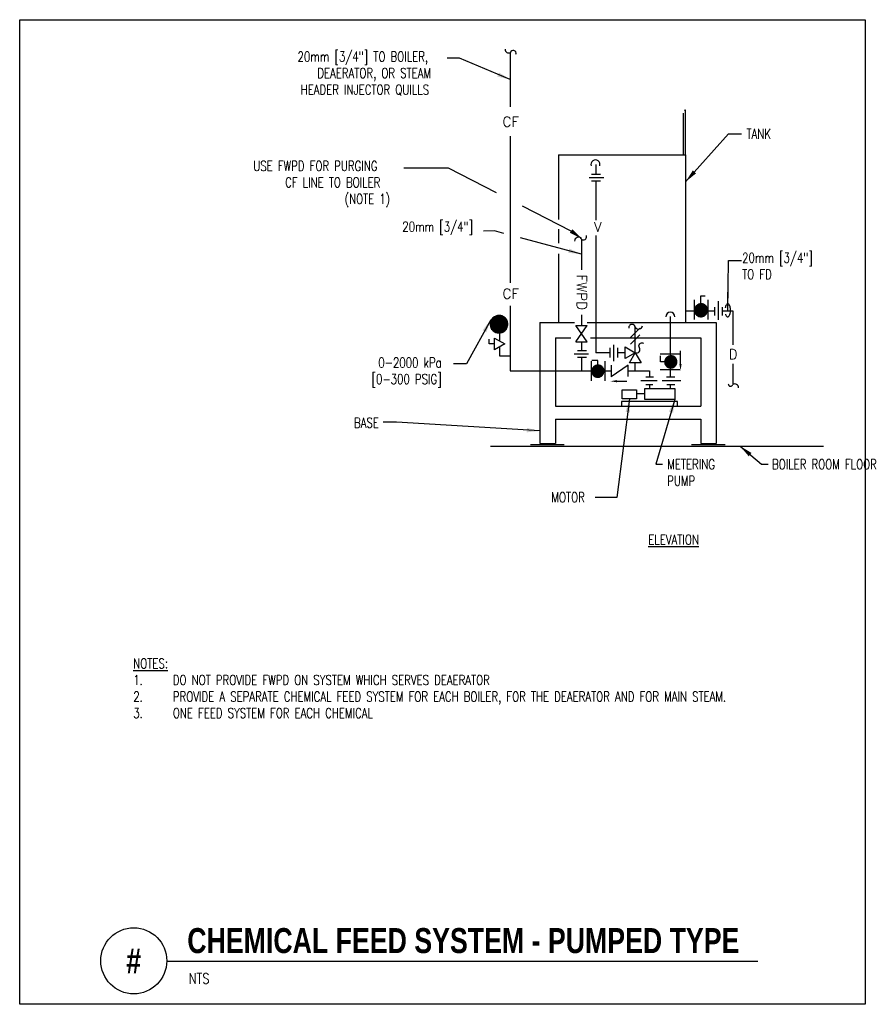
# Model space of a CAD drawing. Header units: inches. Extents: x -0.28 to 7.72, y -1.56 to 7.75.
import ezdxf
from ezdxf.enums import TextEntityAlignment as Align

# ---------------------------------------------------------------- set-up
doc = ezdxf.new("R2010")
doc.units = ezdxf.units.IN
doc.header["$MEASUREMENT"] = 0
doc.layers.add('G-ANNO-NPLT', color=7, linetype='Continuous', plot=False)
for name, color, linetype in [('M-DETL-HEVY', 5, 'Continuous'), ('M-DETL-MEDM', 4, 'Continuous'), ('M-DETL-TEXT', 2, 'Continuous'), ('M-DETL-THIN', 2, 'Continuous')]:
    doc.layers.add(name, color=color, linetype=linetype)
doc.styles.add('BOLD', font='bold.shx', dxfattribs={"width": 0.9})
doc.styles.add('Romans', font='romans.shx', dxfattribs={"width": 0.75})
doc.dimstyles.new('VA-Lead', dxfattribs={"dimtxt": 0.09375, "dimasz": 0.125, "dimexe": 0.125, "dimexo": 0.03125, "dimgap": 0.02, "dimtad": 1, "dimdec": 5, "dimzin": 0, "dimdsep": 46, "dimlunit": 4, "dimtxsty": 'Romans', "dimcen": 0.125, "dimclrd": 256, "dimclre": 256, "dimclrt": 256, "dimadec": 0, "dimazin": 0, "dimtfac": 1, "dimtdec": 5, "dimtofl": 0, "dimtmove": 0, "dimatfit": 3, "dimfxl": 1, "dimfrac": 2, "dimtolj": 1, "dimtzin": 0, "dimlwd": -1, "dimlwe": -1, "dimarcsym": 0})
doc.dimstyles.new('VA-Loop', dxfattribs={"dimtxt": 0.09375, "dimasz": 0.18, "dimexe": 0.125, "dimexo": 0.0625, "dimgap": 0.09, "dimtad": 0, "dimtih": 1, "dimtoh": 1, "dimdec": 4, "dimzin": 0, "dimdsep": 46, "dimtxsty": 'Romans', "dimcen": 0.09, "dimclrd": 256, "dimclre": 256, "dimclrt": 256, "dimadec": 0, "dimazin": 0, "dimtfac": 1, "dimtdec": 4, "dimtofl": 0, "dimtmove": 0, "dimatfit": 3, "dimldrblk": 'dimloop1', "dimfxl": 1, "dimtolj": 1, "dimtzin": 0, "dimlwd": -1, "dimlwe": -1, "dimarcsym": 0})

# ---------------------------------------------------------------- blocks, each defined once
blk = doc.blocks.new('dimloop1')
blk.add_line((-0.383, 0), (-1, 0))
blk.add_lwpolyline([(0.15, -0.121, 0.038212), (0.207, -0.1, 0.102096), (0.278, -0.047, 0.184921), (0.296, 0, 0.184921), (0.278, 0.047, 0.102096), (0.207, 0.099, 0.060952), (0.115, 0.129, 0.047258), (-0.008, 0.14), (-0.078, 0.14, 0.047258), (-0.202, 0.129, 0.060952), (-0.294, 0.099, 0.102096), (-0.365, 0.047, 0.184921), (-0.383, 0, 0.184921), (-0.365, -0.047, 0.102096), (-0.294, -0.1, 0.060952), (-0.202, -0.129, 0.011023), (-0.173, -0.134, 0.047258)], format="xyb")

msp = doc.modelspace()

# ---------------------------------------------------------------- linework, layer by layer
at = {"layer": 'G-ANNO-NPLT', "color": 6}
msp.add_lwpolyline([(-0.2825, 7.7545), (7.7174, 7.7545), (7.7174, -1.558), (-0.2825, -1.558)], close=True, dxfattribs=at)
at = {"layer": 'M-DETL-HEVY'}
for p, q in [((6.0055, 6.8991), (6.0176, 6.9011)), ((6.0176, 6.4753), (6.0176, 6.9011)), ((5.9968, 6.4753), (5.9968, 6.869)), ((4.8144, 6.4753), (6.0176, 6.4753)), ((4.8144, 6.4753), (4.8144, 5.8643)), ((6.0176, 6.4753), (6.0176, 4.8919)), ((4.8144, 5.7746), (4.8144, 5.64)), ((4.8144, 5.5413), (4.8144, 4.8919)), ((4.6398, 4.8919), (4.6398, 3.7469)), ((4.6398, 4.8919), (4.9654, 4.8919)), ((5.0852, 4.8919), (6.3065, 4.8919)), ((6.3065, 4.8919), (6.3065, 3.7469)), ((4.7856, 4.7461), (4.7856, 4.1003)), ((4.7856, 4.7461), (4.9329, 4.7461)), ((5.117, 4.7461), (6.1606, 4.7461)), ((6.1606, 4.7461), (6.1606, 4.1003)), ((4.7856, 4.1003), (6.1606, 4.1003)), ((5.4114, 4.143), (5.4114, 4.1003)), ((5.9394, 4.143), (5.4114, 4.143)), ((5.9394, 4.1003), (5.9394, 4.143)), ((4.7856, 3.9753), (4.7856, 3.7469)), ((4.7856, 3.9753), (6.1606, 3.9753)), ((6.1606, 3.9753), (6.1606, 3.7469)), ((4.5512, 3.7365), (4.8683, 3.7365)), ((4.6398, 3.7469), (4.7856, 3.7469)), ((6.0739, 3.7365), (6.391, 3.7365)), ((6.1606, 3.7469), (6.3065, 3.7469)), ((4.173, 3.7217), (7.3212, 3.7217))]:
    msp.add_line(p, q, dxfattribs=at)
at = {"layer": 'M-DETL-MEDM'}
for p, q in [((5.106, 6.2619), (5.2429, 6.2619)), ((5.1257, 6.2931), (5.2125, 6.2931)), ((5.1257, 6.2306), (5.2125, 6.2306)), ((6.1626, 5.0659), (6.1626, 5.1432)), ((6.1626, 5.1432), (6.2023, 5.1432)), ((6.0983, 5.1046), (6.0983, 4.9198)), ((6.2275, 5.1046), (6.2275, 4.9198)), ((6.2905, 5.0361), (6.2905, 4.9577)), ((6.3269, 5.0922), (6.3269, 4.9159)), ((6.3634, 5.0361), (6.3634, 4.9577)), ((4.2648, 4.8295), (4.2181, 4.9005)), ((4.9783, 4.8627), (5.0852, 4.8627)), ((4.9783, 4.7062), (5.0852, 4.8627)), ((5.0852, 4.7062), (4.9783, 4.8627)), ((5.5413, 4.6048), (5.5413, 4.8467)), ((4.1592, 4.6874), (4.1592, 4.7341)), ((4.2103, 4.6874), (4.1592, 4.6874)), ((4.9783, 4.7062), (5.0852, 4.7062)), ((5.3396, 4.524), (5.3396, 4.6795)), ((5.1002, 4.5916), (4.9633, 4.5916)), ((5.0805, 4.6228), (4.9937, 4.6228)), ((5.3031, 4.5592), (5.3031, 4.6501)), ((5.376, 4.5592), (5.376, 4.6501)), ((5.7773, 4.5952), (5.9621, 4.5952)), ((5.7787, 4.5178), (5.7787, 4.5753)), ((5.9692, 4.497), (5.9692, 4.6238)), ((5.0805, 4.5603), (4.9937, 4.5603)), ((5.1233, 4.5244), (5.1233, 4.3396)), ((5.1875, 4.5326), (5.1308, 4.5326)), ((5.1875, 4.4873), (5.1875, 4.5326)), ((5.2525, 4.5244), (5.2525, 4.3396)), ((5.314, 4.4882), (5.314, 4.3759)), ((5.4755, 4.4855), (5.314, 4.3759)), ((5.4755, 4.3787), (5.4755, 4.4855)), ((5.8196, 4.5178), (5.7787, 4.5178)), ((5.6424, 4.378), (5.7136, 4.378)), ((5.7773, 4.4459), (5.9621, 4.4459)), ((5.8367, 4.378), (5.9161, 4.378)), ((5.368, 4.3352), (5.4628, 4.3352)), ((5.5932, 4.3415), (5.7492, 4.3415)), ((5.6424, 4.3051), (5.7081, 4.3051)), ((5.7957, 4.3415), (5.9708, 4.3415)), ((5.8395, 4.3051), (5.9161, 4.3051))]:
    msp.add_line(p, q, dxfattribs=at)
for points in [[(4.3063, 4.6874), (4.2103, 4.6319), (4.2103, 4.7428), (4.2103, 4.7428)], [(5.4447, 4.6603), (5.5413, 4.6048), (5.4449, 4.5489), (5.4449, 4.5489)], [(5.4858, 4.5081), (5.5413, 4.6048), (5.5972, 4.5083), (5.5972, 4.5083)], [(5.4187, 4.2532), (5.5532, 4.2532), (5.5532, 4.1675), (5.4187, 4.1675)], [(5.6314, 4.2678), (5.9149, 4.2678), (5.9149, 4.1626), (5.6314, 4.1626)]]:
    msp.add_lwpolyline(points, close=True, dxfattribs=at)
msp.add_lwpolyline([(5.5413, 4.6048, 0.735191), (5.5808, 4.651), (5.5808, 4.651, -0.735191), (5.6194, 4.6962)], format="xyb", dxfattribs=at)
for centre, radius, start, end in [((5.1644, 6.3851), 0.0427, 342.77884, 197.22116), ((5.8729, 4.9444), 0.0438, 0, 180)]:
    msp.add_arc(centre, radius, start, end, dxfattribs=at)
for points in [[(5.9796, 4.497), (5.9587, 4.497), (5.9692, 4.4345)], [(5.368, 4.3248), (5.368, 4.3456), (5.3055, 4.3352)]]:
    msp.add_solid(points, dxfattribs=at)
at = {"layer": 'M-DETL-TEXT'}
msp.add_line((1.1094, -1.1514), (6.7012, -1.1514), dxfattribs=at)
for points in [[(4.4448, 7.2949, 0, 0.0313, 0), (4.4448, 7.2011, 0, 0, 0), (4.4448, 6.9856, 0, 0, 0)], [(4.9137, 5.0364, 0, 0.0313, 0), (4.9137, 5.1301, 0, 0, 0), (4.9137, 5.3457, 0, 0, 0)], [(4.4448, 4.9515, 0, 0.0313, 0), (4.4448, 4.8578, 0, 0, 0), (4.4448, 4.6422, 0, 0, 0)]]:
    msp.add_lwpolyline(points, format="xyseb", dxfattribs=at)
at = {"layer": 'M-DETL-TEXT', "extrusion": (0, 0, -1)}
for points in [[(-4.2272, 6.1185), (-3.7728, 6.3515), (-3.3509, 6.3515)], [(-4.9344, 5.7558), (-4.4737, 5.9921)], [(-4.2971, 5.7324), (-4.2086, 5.756), (-4.1063, 5.7556)], [(-5.0318, 5.5368), (-4.4546, 5.6905)]]:
    msp.add_lwpolyline(points, dxfattribs=at)
at = {"layer": 'M-DETL-TEXT'}
msp.add_circle((0.7969, -1.1465), 0.3125, dxfattribs=at)
for centre, radius, start, end in [((4.3427, 7.4726), 0.0327, 175.07104, 300.41876), ((4.3857, 7.4362), 0.0277, 342.88595, 162.88595), ((5.0041, 5.6593), 0.038, 43.34478, 178.99639), ((5.0492, 5.7036), 0.0314, 197.42106, 17.69004), ((5.5103, 4.8416), 0.0314, 7.51353, 187.78251), ((5.5732, 4.8666), 0.038, 213.43725, 349.08886), ((6.4428, 4.3084), 0.0216, 172.29844, 352.29844), ((6.4807, 4.2725), 0.037, 359.84775, 116.59434)]:
    msp.add_arc(centre, radius, start, end, dxfattribs=at)
at = {"layer": 'M-DETL-TEXT', "extrusion": (0, 0, -1)}
for points in [[(-4.9213, 5.7396), (-5.0318, 5.6854), (-4.9475, 5.772)], [(-4.9057, 5.5499), (-5.0318, 5.5368), (-4.9168, 5.59)]]:
    msp.add_solid(points, dxfattribs=at)
at = {"layer": 'M-DETL-THIN'}
for p, q in [((4.3592, 7.4444), (4.3592, 6.9307)), ((4.3592, 6.6518), (4.3592, 5.2671)), ((5.1691, 6.3848), (5.1691, 6.2931)), ((5.1691, 6.2306), (5.1691, 5.8587)), ((5.1691, 5.7146), (5.1691, 4.6046)), ((5.0318, 5.6802), (5.0318, 5.3883)), ((4.3592, 5.048), (4.3592, 4.4321)), ((5.0318, 4.9645), (5.0318, 4.8627)), ((5.8744, 4.5753), (5.8744, 4.9471)), ((6.1021, 4.9969), (6.0176, 4.9969)), ((6.2905, 4.9969), (6.223, 4.9969)), ((6.4683, 4.9969), (6.3634, 4.9969)), ((6.4683, 4.6805), (6.4683, 4.9969)), ((4.2561, 4.7914), (4.2561, 4.7163)), ((5.4971, 4.7481), (5.5855, 4.8365)), ((5.4971, 4.6856), (5.5855, 4.774)), ((4.2561, 4.6584), (4.2561, 4.5765)), ((5.0318, 4.7062), (5.0318, 4.6228)), ((4.2561, 4.5765), (4.3592, 4.5765)), ((5.3031, 4.6046), (5.1691, 4.6046)), ((5.4448, 4.6046), (5.376, 4.6046)), ((5.0318, 4.5603), (5.0318, 4.4354)), ((5.5415, 4.4321), (5.5415, 4.5082)), ((6.4683, 4.3073), (6.4683, 4.4996)), ((4.3592, 4.4321), (5.1233, 4.4321)), ((5.245, 4.4321), (5.314, 4.4321)), ((5.4755, 4.4321), (5.6753, 4.4321)), ((5.6753, 4.4321), (5.6753, 4.378)), ((5.8744, 4.378), (5.8744, 4.4603)), ((5.6753, 4.3051), (5.6753, 4.2678)), ((5.8744, 4.2678), (5.8744, 4.3051)), ((5.6314, 4.2152), (5.5532, 4.2152))]:
    msp.add_line(p, q, dxfattribs=at)

# ---------------------------------------------------------------- texts
at = {"layer": 'M-DETL-TEXT', "style": 'Romans'}
for s, height, p in [('CF', 0.09375, (4.3631, 6.7889)), ('V', 0.0938, (5.1862, 5.7937)), ('CF', 0.09375, (4.3631, 5.1628)), ('D', 0.0938, (6.4667, 4.5909))]:
    msp.add_text(s, height=height, dxfattribs=at).set_placement(p, align=Align.MIDDLE)
msp.add_text('FWPD', height=0.09375, rotation=270, dxfattribs=at).set_placement((5.0358, 5.1767), align=Align.MIDDLE)
at = {"layer": 'M-DETL-TEXT', "width": 0.8}
for s, height, style, p in [('CHEMICAL FEED SYSTEM - PUMPED TYPE', 0.23622, 'BOLD', (1.303, -1.0733)), ('NTS', 0.09843, 'Romans', (1.3169, -1.3631))]:
    msp.add_text(s, height=height, dxfattribs=dict(at, style=style)).set_placement(p)
at = {"layer": 'M-DETL-TEXT', "style": 'BOLD', "width": 0.8}
msp.add_text('#', height=0.2362, dxfattribs=at).set_placement((0.7969, -1.1465), align=Align.MIDDLE)
at = {"layer": 'M-DETL-TEXT', "char_height": 0.09375, "attachment_point": 1, "style": 'Romans'}
for s, insert, width in [('\\pi0.02567;20mm [3/4"] TO BOILER, \\P\\pi0.21317;DEAERATOR, OR STEAM \\P\\pi0.055804;HEADER INJECTOR QUILLS', (2.3204, 7.4524), 1.415179), ('TANK', (6.5933, 6.7217), 0.325893), ('\\pi0.20755;USE FWPD FOR PURGING \\P\\pi0.50889;CF LINE TO BOILER \\P\\pi1.0714;(NOTE 1)', (1.72, 6.4187), 1.540138), ('20mm [3/4"]', (3.3376, 5.8438), 0.806793), ('20mm [3/4"] \\PTO FD', (6.5523, 5.5495), 0.987456), ('\\pi0.13152;0-2000 kPa\\P\\pi0.067905;[0-300 PSIG]', (2.9788, 4.5581), 0.791119), ('BASE', (2.8804, 3.989), 0.641546), ('METERING\\PPUMP', (5.8433, 3.5967), 0.361607), ('BOILER ROOM FLOOR', (6.8351, 3.5967), 0.9375), ('MOTOR', (4.7472, 3.285), 0.4375), ('{\\LELEVATION}', (5.6644, 2.8839), 0.7098), ('{\\LNOTES:\\P\\pi-0.28125,l0.28125,t0.28125;}1.^IDO NOT PROVIDE FWPD ON SYSTEM WHICH SERVES DEAERATOR \\P2.^IPROVIDE A SEPARATE CHEMICAL FEED SYSTEM FOR EACH BOILER, FOR THE DEAERATOR AND FOR MAIN STEAM.\\P3.^IONE FEED SYSTEM FOR EACH CHEMICAL', (0.7919, 1.7122), 5.590116)]:
    msp.add_mtext(s, dxfattribs=dict(at, insert=insert, width=width))

# ---------------------------------------------------------------- meshes
at = {"layer": 'M-DETL-MEDM'}
mesh = msp.add_polyface(dxfattribs=at)
corners = [(6.1291, 4.9551), (6.1233, 4.9598), (6.14, 4.9494), (6.1193, 4.9631), (6.1423, 4.9488), (6.1144, 4.9691), (6.1514, 4.9462), (6.1114, 4.9728), (6.1549, 4.9458), (6.1083, 4.9788), (6.1626, 4.9451), (6.1057, 4.9838), (6.1673, 4.9456), (6.1041, 4.9893), (6.1737, 4.9462), (6.1024, 4.9952), (6.179, 4.9477), (6.1019, 5.001), (6.1851, 4.9494), (6.1014, 5.0063), (6.1895, 4.9517), (6.102, 5.0134), (6.196, 4.9551), (6.1024, 5.0174), (6.199, 4.9575), (6.1048, 5.0257), (6.2058, 4.9631), (6.1057, 5.0288), (6.2078, 4.9655), (6.11, 5.0372), (6.2138, 4.9728), (6.1114, 5.0398), (6.2151, 4.9755), (6.1173, 5.0471), (6.2194, 4.9838), (6.1193, 5.0496), (6.2203, 4.9869), (6.1261, 5.0551), (6.2227, 4.9952), (6.1291, 5.0575), (6.2231, 4.9992), (6.2237, 5.0063), (6.1357, 5.0609), (6.2237, 5.0063), (6.2232, 5.0116), (6.14, 5.0632), (6.2227, 5.0174), (6.1461, 5.0649), (6.221, 5.0233), (6.1514, 5.0665), (6.2194, 5.0288), (6.1578, 5.067), (6.2168, 5.0338), (6.1626, 5.0675), (6.2138, 5.0398), (6.1702, 5.0668), (6.2108, 5.0435), (6.1737, 5.0665), (6.2058, 5.0496), (6.1828, 5.0638), (6.2018, 5.0528), (6.1851, 5.0632), (6.196, 5.0575)]
mesh.append_faces([[corners[k] for k in face] for face in [(0, 0, 2, 1), (1, 2, 4, 3), (3, 4, 6, 5), (5, 6, 8, 7), (7, 8, 10, 9), (9, 10, 12, 11), (11, 12, 14, 13), (13, 14, 16, 15), (15, 16, 18, 17), (17, 18, 20, 19), (19, 20, 22, 21), (21, 22, 24, 23), (23, 24, 26, 25), (25, 26, 28, 27), (27, 28, 30, 29), (29, 30, 32, 31), (31, 32, 34, 33), (33, 34, 36, 35), (35, 36, 38, 37), (37, 38, 40, 39), (39, 40, 43, 42), (42, 41, 44, 45), (45, 44, 46, 47), (47, 46, 48, 49), (49, 48, 50, 51), (51, 50, 52, 53), (53, 52, 54, 55), (55, 54, 56, 57), (57, 56, 58, 59), (59, 58, 60, 61), (61, 60, 62, 62)]], dxfattribs={"vtx0": -1, "vtx2": -1})
mesh = msp.add_polyface(dxfattribs=at)
corners = [(4.2063, 4.8049), (4.1984, 4.8113), (4.2212, 4.7971), (4.193, 4.8157), (4.2243, 4.7962), (4.1862, 4.8239), (4.2367, 4.7927), (4.1822, 4.829), (4.2414, 4.7922), (4.178, 4.8371), (4.2518, 4.7913), (4.1744, 4.8439), (4.2583, 4.7919), (4.1723, 4.8514), (4.267, 4.7927), (4.17, 4.8594), (4.2742, 4.7948), (4.1693, 4.8673), (4.2824, 4.7971), (4.1686, 4.8745), (4.2884, 4.8002), (4.1695, 4.8841), (4.2973, 4.8049), (4.17, 4.8896), (4.3014, 4.8082), (4.1732, 4.9009), (4.3107, 4.8157), (4.1744, 4.9051), (4.3134, 4.819), (4.1803, 4.9165), (4.3215, 4.829), (4.1822, 4.92), (4.3233, 4.8325), (4.1903, 4.93), (4.3292, 4.8439), (4.193, 4.9333), (4.3304, 4.8481), (4.2022, 4.9409), (4.3336, 4.8594), (4.2063, 4.9442), (4.3341, 4.8649), (4.335, 4.8745), (4.2152, 4.9488), (4.335, 4.8745), (4.3344, 4.8817), (4.2212, 4.9519), (4.3336, 4.8896), (4.2294, 4.9543), (4.3313, 4.8976), (4.2367, 4.9563), (4.3292, 4.9051), (4.2453, 4.9571), (4.3257, 4.9119), (4.2518, 4.9577), (4.3215, 4.92), (4.2622, 4.9568), (4.3174, 4.9251), (4.267, 4.9563), (4.3107, 4.9333), (4.2793, 4.9528), (4.3052, 4.9377), (4.2824, 4.9519), (4.2973, 4.9442)]
mesh.append_faces([[corners[k] for k in face] for face in [(0, 0, 2, 1), (1, 2, 4, 3), (3, 4, 6, 5), (5, 6, 8, 7), (7, 8, 10, 9), (9, 10, 12, 11), (11, 12, 14, 13), (13, 14, 16, 15), (15, 16, 18, 17), (17, 18, 20, 19), (19, 20, 22, 21), (21, 22, 24, 23), (23, 24, 26, 25), (25, 26, 28, 27), (27, 28, 30, 29), (29, 30, 32, 31), (31, 32, 34, 33), (33, 34, 36, 35), (35, 36, 38, 37), (37, 38, 40, 39), (39, 40, 43, 42), (42, 41, 44, 45), (45, 44, 46, 47), (47, 46, 48, 49), (49, 48, 50, 51), (51, 50, 52, 53), (53, 52, 54, 55), (55, 54, 56, 57), (57, 56, 58, 59), (59, 58, 60, 61), (61, 60, 62, 62)]], dxfattribs={"vtx0": -1, "vtx2": -1})
mesh = msp.add_polyface(dxfattribs=at)
corners = [(5.8457, 4.4697), (5.8403, 4.4741), (5.856, 4.4643), (5.8365, 4.4771), (5.8582, 4.4637), (5.8319, 4.4829), (5.8667, 4.4612), (5.829, 4.4863), (5.87, 4.4609), (5.8261, 4.4919), (5.8772, 4.4603), (5.8237, 4.4966), (5.8817, 4.4607), (5.8222, 4.5018), (5.8877, 4.4612), (5.8206, 4.5073), (5.8927, 4.4627), (5.8201, 4.5128), (5.8984, 4.4643), (5.8197, 4.5178), (5.9025, 4.4665), (5.8203, 4.5245), (5.9087, 4.4697), (5.8206, 4.5283), (5.9115, 4.4719), (5.8229, 4.536), (5.9179, 4.4771), (5.8237, 4.539), (5.9198, 4.4794), (5.8278, 4.5468), (5.9253, 4.4863), (5.829, 4.5493), (5.9266, 4.4888), (5.8346, 4.5562), (5.9307, 4.4966), (5.8365, 4.5585), (5.9315, 4.4996), (5.8429, 4.5637), (5.9338, 4.5073), (5.8457, 4.566), (5.9341, 4.5112), (5.9347, 4.5178), (5.8519, 4.5692), (5.9347, 4.5178), (5.9343, 4.5228), (5.856, 4.5713), (5.9338, 4.5283), (5.8617, 4.5729), (5.9322, 4.5338), (5.8667, 4.5744), (5.9307, 4.539), (5.8727, 4.5749), (5.9283, 4.5437), (5.8772, 4.5753), (5.9253, 4.5493), (5.8844, 4.5747), (5.9225, 4.5528), (5.8877, 4.5744), (5.9179, 4.5585), (5.8962, 4.5719), (5.9141, 4.5615), (5.8984, 4.5713), (5.9087, 4.566)]
mesh.append_faces([[corners[k] for k in face] for face in [(0, 0, 2, 1), (1, 2, 4, 3), (3, 4, 6, 5), (5, 6, 8, 7), (7, 8, 10, 9), (9, 10, 12, 11), (11, 12, 14, 13), (13, 14, 16, 15), (15, 16, 18, 17), (17, 18, 20, 19), (19, 20, 22, 21), (21, 22, 24, 23), (23, 24, 26, 25), (25, 26, 28, 27), (27, 28, 30, 29), (29, 30, 32, 31), (31, 32, 34, 33), (33, 34, 36, 35), (35, 36, 38, 37), (37, 38, 40, 39), (39, 40, 43, 42), (42, 41, 44, 45), (45, 44, 46, 47), (47, 46, 48, 49), (49, 48, 50, 51), (51, 50, 52, 53), (53, 52, 54, 55), (55, 54, 56, 57), (57, 56, 58, 59), (59, 58, 60, 61), (61, 60, 62, 62)]], dxfattribs={"vtx0": -1, "vtx2": -1})
mesh = msp.add_polyface(dxfattribs=at)
corners = [(5.1561, 4.382), (5.1506, 4.3864), (5.1664, 4.3766), (5.1469, 4.3895), (5.1685, 4.376), (5.1422, 4.3952), (5.1771, 4.3736), (5.1394, 4.3987), (5.1803, 4.3733), (5.1365, 4.4043), (5.1875, 4.3726), (5.1341, 4.409), (5.192, 4.373), (5.1326, 4.4141), (5.198, 4.3736), (5.131, 4.4197), (5.203, 4.375), (5.1305, 4.4252), (5.2087, 4.3766), (5.13, 4.4301), (5.2128, 4.3788), (5.1306, 4.4368), (5.219, 4.382), (5.131, 4.4406), (5.2218, 4.3843), (5.1332, 4.4484), (5.2282, 4.3895), (5.1341, 4.4513), (5.2301, 4.3918), (5.1381, 4.4592), (5.2357, 4.3987), (5.1394, 4.4616), (5.237, 4.4011), (5.145, 4.4685), (5.241, 4.409), (5.1469, 4.4708), (5.2419, 4.4119), (5.1533, 4.476), (5.2441, 4.4197), (5.1561, 4.4783), (5.2445, 4.4235), (5.2451, 4.4301), (5.1622, 4.4815), (5.2451, 4.4301), (5.2446, 4.4351), (5.1664, 4.4836), (5.2441, 4.4406), (5.1721, 4.4853), (5.2425, 4.4461), (5.1771, 4.4867), (5.241, 4.4513), (5.1831, 4.4873), (5.2386, 4.456), (5.1875, 4.4877), (5.2357, 4.4616), (5.1948, 4.487), (5.2329, 4.4651), (5.198, 4.4867), (5.2282, 4.4708), (5.2066, 4.4843), (5.2245, 4.4739), (5.2087, 4.4836), (5.219, 4.4783)]
mesh.append_faces([[corners[k] for k in face] for face in [(0, 0, 2, 1), (1, 2, 4, 3), (3, 4, 6, 5), (5, 6, 8, 7), (7, 8, 10, 9), (9, 10, 12, 11), (11, 12, 14, 13), (13, 14, 16, 15), (15, 16, 18, 17), (17, 18, 20, 19), (19, 20, 22, 21), (21, 22, 24, 23), (23, 24, 26, 25), (25, 26, 28, 27), (27, 28, 30, 29), (29, 30, 32, 31), (31, 32, 34, 33), (33, 34, 36, 35), (35, 36, 38, 37), (37, 38, 40, 39), (39, 40, 43, 42), (42, 41, 44, 45), (45, 44, 46, 47), (47, 46, 48, 49), (49, 48, 50, 51), (51, 50, 52, 53), (53, 52, 54, 55), (55, 54, 56, 57), (57, 56, 58, 59), (59, 58, 60, 61), (61, 60, 62, 62)]], dxfattribs={"vtx0": -1, "vtx2": -1})

# ---------------------------------------------------------------- leaders
at = {"layer": 'M-DETL-TEXT'}
for points in [[(4.3592, 7.1876), (3.8769, 7.3914), (3.7604, 7.3914)], [(6.0176, 6.2217), (6.4226, 6.6746), (6.5476, 6.6746)], [(4.1744, 4.9165), (3.9458, 4.4987), (3.8208, 4.4987)], [(5.486, 4.1675), (5.3666, 3.2339), (5.1618, 3.2339)], [(5.9149, 4.1626), (5.7351, 3.5496), (5.7976, 3.5496)], [(4.6398, 3.8647), (3.2818, 3.9484), (3.1568, 3.9484)], [(6.5324, 3.7217), (6.7366, 3.5496), (6.7973, 3.5496)]]:
    msp.add_leader(points, dimstyle='VA-Lead', override={"dimgap": 0.02, "dimtad": 0}, dxfattribs=at)
msp.add_leader([(6.4159, 4.9969), (6.4226, 5.4779), (6.5476, 5.4779)], dimstyle='VA-Loop', dxfattribs=at)

doc.saveas('drawing.dxf')
